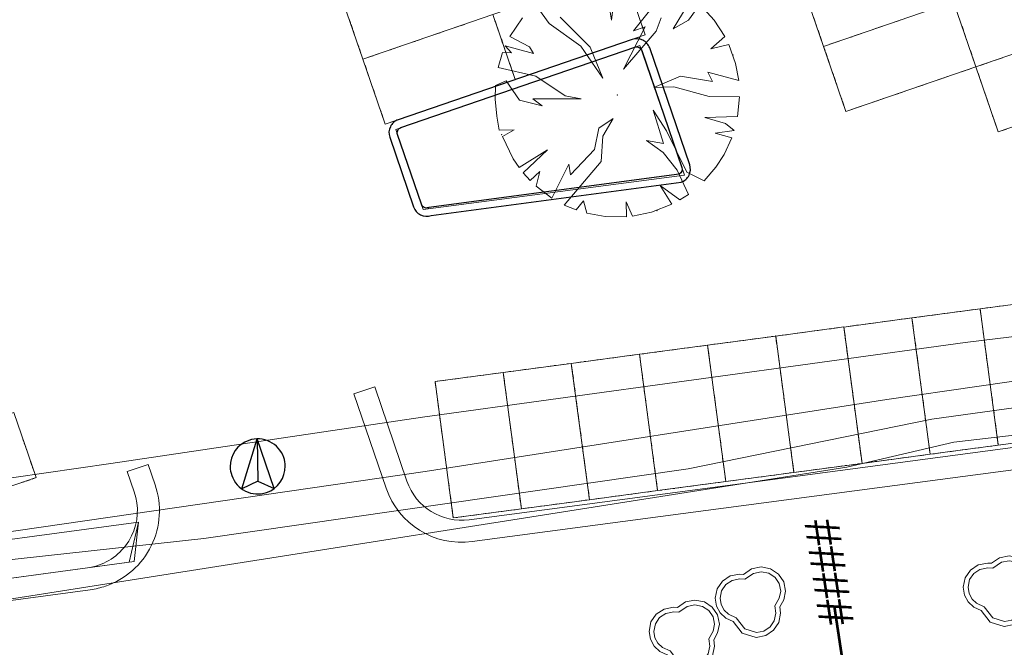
# Model space of a CAD drawing. Header units: metres. Extents: x 231584 to 239351, y 577231 to 577839.
# Tile 32 of 70: x 232095 to 232131, y 577516 to 577539. Entities that reach past the tile are written whole.
import ezdxf

# ---------------------------------------------------------------- set-up
doc = ezdxf.new("R2010")
doc.units = ezdxf.units.M
doc.header["$MEASUREMENT"] = 0
for name, color, linetype, lineweight in [('PDF_21 Buitenwanden', 8, 'Continuous', 0), ('PDF_23 Vloeren', 8, 'Continuous', 0), ('PDF_90 Terrein perceel', 8, 'Continuous', 0), ('s_BOOM', 7, 'Continuous', 0), ('T07', 140, 'Continuous', 0), ('T09', 72, 'Continuous', 0), ('X-XX-AL-VERWIJZING_PROFIEL-S', 150, 'Continuous', 30)]:
    doc.layers.add(name, color=color, linetype=linetype, lineweight=lineweight)
doc.styles.add('NLCS-ISO', font='arial.ttf')

# ---------------------------------------------------------------- blocks, each defined once
blk = doc.blocks.new('*U38')
at = {"color": 0, "linetype": 'ByBlock', "lineweight": 53, "ltscale": 10}
blk.add_line((1400.6, 0), (0, 0), dxfattribs=at)
blk.add_circle((-25, 0), 25, dxfattribs=at)
blk = doc.blocks.new('BOOM')
at = {"lineweight": -2, "flags": 128}
blk.add_lwpolyline([(12.77, 3.98), (12.07, 7.4), (10.16, 10.19), (7.33, 12.08), (3.88, 12.77), (0.42, 12.07), (-2.48, 10.1), (-3.89, 10.21), (-7.35, 9.53), (-10.17, 7.64), (-12.08, 4.85), (-12.77, 1.43), (-12.3, -1.44), (-10.96, -3.92), (-8.89, -5.84), (-6.23, -7.04), (-2.99, -11.2), (2.09, -12.77), (5.54, -12.08), (8.37, -10.19), (10.27, -7.4), (10.97, -3.99), (10.67, -1.68), (12.1, 0.87), (12.77, 3.98)], dxfattribs=at)
blk.add_lwpolyline([(11.02, 3.99), (10.46, 6.72), (8.93, 8.95), (6.67, 10.47), (3.88, 11.02), (1.1, 10.46), (-2.02, 8.34), (-3.79, 8.48), (-6.68, 7.91), (-8.94, 6.39), (-10.47, 4.17), (-11.03, 1.4), (-10.65, -0.87), (-9.58, -2.85), (-7.93, -4.4), (-5.14, -5.66), (-1.97, -9.72), (2.18, -11), (4.87, -10.46), (7.14, -8.95), (8.66, -6.72), (9.24, -3.93), (8.89, -1.34), (10.48, 1.48)], close=True, dxfattribs=at)

msp = doc.modelspace()

# ---------------------------------------------------------------- linework, layer by layer
at = {"layer": 'PDF_21 Buitenwanden', "lineweight": 13, "flags": 128}
msp.add_lwpolyline([(232099.14, 577521.601, -0.414286), (232097.838, 577518.939, -0.048461), (232097.438, 577518.844), (232087.529, 577517.51), (232083.271, 577529.922), (232076.863, 577548.601), (232086.335, 577551.851), (232086.076, 577552.606), (232075.849, 577549.097), (232082.516, 577529.663), (232086.986, 577516.631), (232097.544, 577518.053, 0.048969), (232098.097, 577518.184, 0.41431), (232099.895, 577521.86), (232099.641, 577522.599), (232098.886, 577522.34)], format="xyb", close=True, dxfattribs=at)
at = {"layer": 'PDF_21 Buitenwanden', "lineweight": 30, "flags": 128}
for points in [[(232117.844, 577537.697, 0.414375), (232117.211, 577538.007), (232108.719, 577535.094, 0.414375), (232108.409, 577534.46), (232109.276, 577531.931, 0.41475), (232109.91, 577531.621), (232118.986, 577532.831, 0.414375), (232119.296, 577533.465)], [(232118.91, 577533.123), (232109.834, 577531.912, -0.016274), (232109.813, 577531.904, -0.414375), (232109.56, 577532.028), (232108.692, 577534.557, -0.414375), (232108.816, 577534.811), (232117.308, 577537.724, -0.414375), (232117.561, 577537.6), (232119.013, 577533.368, -0.380561)]]:
    msp.add_lwpolyline(points, format="xyb", close=True, dxfattribs=at)
at = {"layer": 'PDF_21 Buitenwanden', "lineweight": 13, "flags": 128}
msp.add_lwpolyline([(232166.797, 577527.959), (232144.909, 577525.052), (232131.387, 577523.257), (232118.128, 577521.496), (232111.295, 577520.589, -0.357174), (232109.037, 577521.989), (232107.867, 577525.411), (232107.112, 577525.153), (232108.282, 577521.731, 0.357341), (232111.401, 577519.798), (232118.233, 577520.705), (232131.492, 577522.466), (232145.014, 577524.262), (232167.868, 577527.296)], format="xyb", dxfattribs=at)
at = {"layer": 'PDF_23 Vloeren', "lineweight": 13, "flags": 128}
for points in [[(232076.085, 577548.316), (232080.218, 577549.752), (232090.651, 577519.339), (232099.289, 577520.502), (232090.651, 577519.339), (232080.218, 577549.752), (232076.112, 577548.344), (232086.828, 577517.403), (232098.955, 577519.05), (232099.289, 577520.502), (232099.132, 577519.074), (232086.828, 577517.403)], [(232108.627, 577534.746), (232109.623, 577531.842), (232119.103, 577533.085), (232117.49, 577537.786)]]:
    msp.add_lwpolyline(points, close=True, dxfattribs=at)
at = {"layer": 'PDF_90 Terrein perceel', "lineweight": 13}
for p, q in [((232106.931, 577538.767), (232106.982, 577538.62)), ((232111.415, 577538.655), (232111.562, 577538.706)), ((232117.479, 577538.762), (232117.529, 577538.615)), ((232123.802, 577538.788), (232123.852, 577538.64)), ((232126.808, 577538.663), (232126.955, 577538.714)), ((232129.153, 577538.559), (232129.102, 577538.706)), ((232129.154, 577538.559), (232129.104, 577538.707)), ((232107.007, 577538.546), (232107.057, 577538.399)), ((232110.531, 577538.352), (232110.678, 577538.403)), ((232110.751, 577538.428), (232110.899, 577538.478)), ((232110.973, 577538.504), (232111.12, 577538.554)), ((232111.194, 577538.579), (232111.341, 577538.63)), ((232112.281, 577538.54), (232112.23, 577538.687)), ((232112.284, 577538.539), (232112.234, 577538.686)), ((232112.357, 577538.319), (232112.307, 577538.466)), ((232112.359, 577538.318), (232112.309, 577538.465)), ((232117.555, 577538.542), (232117.605, 577538.394)), ((232123.877, 577538.567), (232123.928, 577538.419)), ((232123.953, 577538.346), (232124.004, 577538.199)), ((232125.924, 577538.36), (232126.071, 577538.411)), ((232126.145, 577538.436), (232126.292, 577538.486)), ((232126.366, 577538.512), (232126.513, 577538.562)), ((232126.587, 577538.587), (232126.734, 577538.638)), ((232129.228, 577538.338), (232129.178, 577538.485)), ((232129.23, 577538.339), (232129.179, 577538.486)), ((232107.083, 577538.325), (232107.133, 577538.178)), ((232107.159, 577538.104), (232107.209, 577537.957)), ((232109.426, 577537.973), (232109.573, 577538.024)), ((232109.647, 577538.049), (232109.794, 577538.1)), ((232109.868, 577538.125), (232110.015, 577538.175)), ((232110.089, 577538.201), (232110.236, 577538.251)), ((232110.31, 577538.277), (232110.457, 577538.327)), ((232112.433, 577538.098), (232112.382, 577538.245)), ((232112.435, 577538.097), (232112.385, 577538.244)), ((232112.509, 577537.877), (232112.458, 577538.024)), ((232112.511, 577537.876), (232112.461, 577538.023)), ((232117.24, 577538.019), (232117.093, 577537.969)), ((232117.461, 577538.095), (232117.314, 577538.044)), ((232124.029, 577538.125), (232124.079, 577537.978)), ((232124.819, 577537.981), (232124.966, 577538.032)), ((232125.04, 577538.057), (232125.187, 577538.107)), ((232125.261, 577538.133), (232125.408, 577538.183)), ((232125.482, 577538.208), (232125.629, 577538.259)), ((232125.703, 577538.284), (232125.85, 577538.335)), ((232129.304, 577538.117), (232129.254, 577538.264)), ((232129.306, 577538.117), (232129.255, 577538.264)), ((232129.381, 577537.896), (232129.33, 577538.043)), ((232129.381, 577537.896), (232129.331, 577538.044)), ((232107.234, 577537.883), (232107.285, 577537.736)), ((232107.31, 577537.663), (232107.361, 577537.515)), ((232108.321, 577537.594), (232108.469, 577537.645)), ((232108.542, 577537.67), (232108.689, 577537.721)), ((232108.763, 577537.746), (232108.91, 577537.796)), ((232108.984, 577537.822), (232109.131, 577537.872)), ((232109.205, 577537.898), (232109.352, 577537.948)), ((232112.584, 577537.656), (232112.534, 577537.803)), ((232112.587, 577537.655), (232112.536, 577537.802)), ((232116.135, 577537.64), (232115.988, 577537.59)), ((232116.356, 577537.716), (232116.209, 577537.665)), ((232116.577, 577537.792), (232116.43, 577537.741)), ((232116.798, 577537.867), (232116.651, 577537.817)), ((232117.019, 577537.943), (232116.872, 577537.893)), ((232124.377, 577537.83), (232124.524, 577537.88)), ((232124.598, 577537.906), (232124.745, 577537.956)), ((232129.456, 577537.675), (232129.406, 577537.822)), ((232129.457, 577537.676), (232129.407, 577537.823)), ((232107.658, 577537.367), (232107.805, 577537.418)), ((232107.879, 577537.443), (232108.026, 577537.494)), ((232108.1, 577537.519), (232108.247, 577537.569)), ((232112.66, 577537.435), (232112.61, 577537.582)), ((232112.663, 577537.434), (232112.612, 577537.581)), ((232112.736, 577537.214), (232112.685, 577537.361)), ((232112.738, 577537.213), (232112.688, 577537.36)), ((232115.252, 577537.336), (232115.105, 577537.286)), ((232115.473, 577537.412), (232115.325, 577537.362)), ((232115.694, 577537.488), (232115.546, 577537.438)), ((232115.914, 577537.564), (232115.767, 577537.514)), ((232124.232, 577537.533), (232124.282, 577537.386)), ((232124.308, 577537.312), (232124.358, 577537.165)), ((232129.533, 577537.455), (232129.482, 577537.602)), ((232129.532, 577537.454), (232129.482, 577537.602)), ((232129.608, 577537.233), (232129.557, 577537.38)), ((232129.609, 577537.233), (232129.558, 577537.381)), ((232130.425, 577537.267), (232130.278, 577537.216)), ((232130.646, 577537.342), (232130.499, 577537.292)), ((232107.514, 577537.071), (232107.564, 577536.923)), ((232112.812, 577536.993), (232112.761, 577537.14)), ((232112.814, 577536.992), (232112.764, 577537.139)), ((232112.887, 577536.772), (232112.837, 577536.919)), ((232112.89, 577536.771), (232112.84, 577536.918)), ((232114.147, 577536.957), (232113.999, 577536.907)), ((232114.368, 577537.033), (232114.221, 577536.983)), ((232114.589, 577537.109), (232114.442, 577537.059)), ((232114.81, 577537.185), (232114.662, 577537.134)), ((232115.031, 577537.261), (232114.883, 577537.21)), ((232124.384, 577537.091), (232124.434, 577536.944)), ((232129.385, 577536.91), (232129.532, 577536.96)), ((232129.983, 577537.115), (232129.836, 577537.065)), ((232130.204, 577537.191), (232130.057, 577537.14)), ((232107.589, 577536.85), (232107.64, 577536.702)), ((232107.665, 577536.629), (232107.715, 577536.481)), ((232113.263, 577536.654), (232113.116, 577536.604)), ((232113.484, 577536.73), (232113.337, 577536.68)), ((232113.705, 577536.806), (232113.558, 577536.755)), ((232113.926, 577536.882), (232113.779, 577536.831)), ((232124.459, 577536.87), (232124.51, 577536.723)), ((232124.535, 577536.649), (232124.586, 577536.502)), ((232128.28, 577536.531), (232128.427, 577536.582)), ((232128.501, 577536.607), (232128.648, 577536.657)), ((232128.722, 577536.682), (232128.869, 577536.733)), ((232128.943, 577536.758), (232129.09, 577536.809)), ((232129.164, 577536.834), (232129.311, 577536.884)), ((232129.81, 577536.641), (232129.76, 577536.788)), ((232129.886, 577536.42), (232129.836, 577536.568)), ((232107.741, 577536.408), (232107.791, 577536.261)), ((232111.782, 577536.144), (232111.93, 577536.195)), ((232112.003, 577536.22), (232112.15, 577536.27)), ((232112.224, 577536.296), (232112.371, 577536.346)), ((232112.445, 577536.371), (232112.592, 577536.422)), ((232112.666, 577536.447), (232112.813, 577536.498)), ((232124.611, 577536.428), (232124.662, 577536.281)), ((232124.687, 577536.207), (232124.737, 577536.06)), ((232127.175, 577536.152), (232127.322, 577536.203)), ((232127.396, 577536.228), (232127.543, 577536.278)), ((232127.617, 577536.304), (232127.764, 577536.354)), ((232127.838, 577536.38), (232127.985, 577536.43)), ((232128.059, 577536.455), (232128.206, 577536.506)), ((232129.962, 577536.2), (232129.911, 577536.347)), ((232107.816, 577536.187), (232107.867, 577536.04)), ((232107.892, 577535.966), (232107.943, 577535.819)), ((232110.898, 577535.841), (232111.046, 577535.892)), ((232111.119, 577535.917), (232111.266, 577535.968)), ((232111.34, 577535.993), (232111.487, 577536.043)), ((232111.561, 577536.069), (232111.708, 577536.119)), ((232124.763, 577535.986), (232124.813, 577535.839)), ((232126.291, 577535.849), (232126.438, 577535.899)), ((232126.512, 577535.925), (232126.659, 577535.975)), ((232126.733, 577536.001), (232126.881, 577536.051)), ((232126.954, 577536.076), (232127.101, 577536.127)), ((232130.038, 577535.979), (232129.987, 577536.126)), ((232130.114, 577535.757), (232130.063, 577535.905)), ((232107.968, 577535.745), (232108.018, 577535.598)), ((232108.044, 577535.524), (232108.094, 577535.377)), ((232109.793, 577535.462), (232109.94, 577535.513)), ((232110.015, 577535.538), (232110.162, 577535.589)), ((232110.235, 577535.614), (232110.383, 577535.665)), ((232110.456, 577535.69), (232110.603, 577535.74)), ((232110.677, 577535.766), (232110.824, 577535.816)), ((232124.838, 577535.766), (232124.889, 577535.618)), ((232125.186, 577535.471), (232125.334, 577535.521)), ((232125.407, 577535.546), (232125.554, 577535.597)), ((232125.628, 577535.622), (232125.775, 577535.673)), ((232125.85, 577535.697), (232125.997, 577535.748)), ((232126.07, 577535.773), (232126.218, 577535.824)), ((232130.19, 577535.537), (232130.139, 577535.684)), ((232108.119, 577535.303), (232108.17, 577535.156)), ((232108.688, 577535.084), (232108.836, 577535.134)), ((232108.909, 577535.159), (232109.057, 577535.21)), ((232109.131, 577535.235), (232109.278, 577535.286)), ((232109.352, 577535.311), (232109.499, 577535.361)), ((232109.572, 577535.387), (232109.72, 577535.437)), ((232130.266, 577535.316), (232130.215, 577535.463)), ((232130.341, 577535.095), (232130.291, 577535.242)), ((232108.468, 577535.008), (232108.615, 577535.059)), ((232130.417, 577534.874), (232130.367, 577535.021)), ((232130.793, 577534.756), (232130.646, 577534.705)), ((232130.53, 577528.332), (232130.685, 577528.352)), ((232127.826, 577527.971), (232127.981, 577527.991)), ((232128.058, 577528.002), (232128.212, 577528.022)), ((232128.29, 577528.033), (232128.443, 577528.053)), ((232128.521, 577528.064), (232128.675, 577528.084)), ((232128.753, 577528.095), (232128.907, 577528.115)), ((232128.984, 577528.125), (232129.138, 577528.146)), ((232129.216, 577528.156), (232129.37, 577528.177)), ((232129.447, 577528.187), (232129.601, 577528.208)), ((232129.878, 577527.925), (232129.857, 577528.079)), ((232130.067, 577528.27), (232130.222, 577528.29)), ((232130.299, 577528.301), (232130.453, 577528.321)), ((232125.122, 577527.61), (232125.277, 577527.631)), ((232125.354, 577527.641), (232125.508, 577527.661)), ((232125.585, 577527.672), (232125.74, 577527.692)), ((232125.817, 577527.703), (232125.971, 577527.723)), ((232126.048, 577527.734), (232126.203, 577527.755)), ((232126.28, 577527.765), (232126.434, 577527.785)), ((232126.511, 577527.796), (232126.666, 577527.816)), ((232126.743, 577527.827), (232126.897, 577527.847)), ((232126.975, 577527.858), (232127.129, 577527.878)), ((232127.405, 577527.595), (232127.385, 577527.749)), ((232127.595, 577527.94), (232127.749, 577527.96)), ((232129.909, 577527.693), (232129.888, 577527.847)), ((232122.65, 577527.28), (232122.804, 577527.301)), ((232122.881, 577527.311), (232123.036, 577527.332)), ((232123.113, 577527.342), (232123.267, 577527.362)), ((232123.345, 577527.373), (232123.499, 577527.394)), ((232123.576, 577527.404), (232123.731, 577527.424)), ((232123.808, 577527.435), (232123.962, 577527.455)), ((232124.039, 577527.466), (232124.193, 577527.487)), ((232124.271, 577527.497), (232124.425, 577527.518)), ((232124.502, 577527.528), (232124.656, 577527.548)), ((232124.933, 577527.265), (232124.912, 577527.419)), ((232127.436, 577527.363), (232127.416, 577527.518)), ((232127.467, 577527.132), (232127.447, 577527.286)), ((232129.94, 577527.462), (232129.919, 577527.616)), ((232129.97, 577527.23), (232129.95, 577527.384)), ((232120.177, 577526.951), (232120.332, 577526.971)), ((232120.409, 577526.982), (232120.563, 577527.002)), ((232120.64, 577527.013), (232120.795, 577527.033)), ((232120.872, 577527.043), (232121.026, 577527.064)), ((232121.103, 577527.074), (232121.258, 577527.095)), ((232121.335, 577527.105), (232121.489, 577527.125)), ((232121.567, 577527.136), (232121.721, 577527.157)), ((232121.798, 577527.167), (232121.953, 577527.188)), ((232122.03, 577527.198), (232122.184, 577527.219)), ((232122.46, 577526.935), (232122.44, 577527.09)), ((232124.964, 577527.034), (232124.943, 577527.188)), ((232124.995, 577526.802), (232124.974, 577526.956)), ((232127.498, 577526.9), (232127.478, 577527.054)), ((232130.002, 577526.998), (232129.981, 577527.153)), ((232130.032, 577526.767), (232130.012, 577526.921)), ((232117.085, 577526.539), (232117.239, 577526.559)), ((232117.705, 577526.621), (232117.859, 577526.641)), ((232117.937, 577526.652), (232118.091, 577526.672)), ((232118.168, 577526.683), (232118.323, 577526.703)), ((232118.4, 577526.714), (232118.554, 577526.734)), ((232118.631, 577526.745), (232118.786, 577526.765)), ((232118.863, 577526.776), (232119.017, 577526.796)), ((232119.094, 577526.806), (232119.249, 577526.827)), ((232119.326, 577526.837), (232119.48, 577526.858)), ((232119.557, 577526.868), (232119.712, 577526.888)), ((232119.988, 577526.606), (232119.967, 577526.76)), ((232122.491, 577526.704), (232122.471, 577526.858)), ((232122.522, 577526.472), (232122.502, 577526.626)), ((232125.026, 577526.57), (232125.005, 577526.724)), ((232127.529, 577526.668), (232127.509, 577526.823)), ((232127.56, 577526.437), (232127.539, 577526.591)), ((232130.063, 577526.535), (232130.043, 577526.69)), ((232114.381, 577526.178), (232114.535, 577526.198)), ((232114.613, 577526.209), (232114.767, 577526.229)), ((232115.233, 577526.291), (232115.387, 577526.312)), ((232115.464, 577526.322), (232115.618, 577526.342)), ((232115.695, 577526.353), (232115.85, 577526.373)), ((232115.927, 577526.384), (232116.081, 577526.404)), ((232116.158, 577526.415), (232116.313, 577526.435)), ((232116.39, 577526.446), (232116.545, 577526.466)), ((232116.622, 577526.477), (232116.776, 577526.497)), ((232116.853, 577526.508), (232117.008, 577526.528)), ((232117.516, 577526.276), (232117.495, 577526.43)), ((232117.546, 577526.045), (232117.526, 577526.198)), ((232120.019, 577526.374), (232119.998, 577526.528)), ((232120.05, 577526.142), (232120.029, 577526.296)), ((232122.553, 577526.241), (232122.533, 577526.395)), ((232125.057, 577526.339), (232125.036, 577526.493)), ((232125.087, 577526.107), (232125.067, 577526.262)), ((232127.591, 577526.205), (232127.57, 577526.36)), ((232130.094, 577526.304), (232130.073, 577526.458)), ((232130.125, 577526.072), (232130.104, 577526.227)), ((232111.677, 577525.817), (232111.831, 577525.838)), ((232111.908, 577525.848), (232112.063, 577525.868)), ((232112.14, 577525.879), (232112.294, 577525.899)), ((232112.76, 577525.961), (232112.915, 577525.982)), ((232112.992, 577525.992), (232113.146, 577526.013)), ((232113.223, 577526.023), (232113.378, 577526.044)), ((232113.455, 577526.054), (232113.609, 577526.075)), ((232113.686, 577526.085), (232113.841, 577526.105)), ((232113.918, 577526.116), (232114.072, 577526.136)), ((232114.149, 577526.147), (232114.304, 577526.167)), ((232115.043, 577525.946), (232115.022, 577526.1)), ((232115.074, 577525.715), (232115.053, 577525.868)), ((232117.578, 577525.813), (232117.557, 577525.967)), ((232120.081, 577525.911), (232120.06, 577526.065)), ((232120.112, 577525.679), (232120.091, 577525.834)), ((232122.584, 577526.009), (232122.564, 577526.163)), ((232122.615, 577525.778), (232122.594, 577525.932)), ((232125.118, 577525.876), (232125.098, 577526.03)), ((232127.621, 577525.974), (232127.601, 577526.128)), ((232127.653, 577525.743), (232127.632, 577525.897)), ((232130.156, 577525.841), (232130.135, 577525.995)), ((232110.288, 577525.631), (232110.442, 577525.652)), ((232110.519, 577525.662), (232110.673, 577525.683)), ((232110.751, 577525.693), (232110.905, 577525.714)), ((232110.983, 577525.724), (232111.136, 577525.745)), ((232111.214, 577525.755), (232111.368, 577525.776)), ((232111.445, 577525.786), (232111.6, 577525.807)), ((232112.571, 577525.616), (232112.55, 577525.771)), ((232112.602, 577525.385), (232112.581, 577525.539)), ((232115.105, 577525.483), (232115.084, 577525.637)), ((232117.608, 577525.581), (232117.588, 577525.735)), ((232117.639, 577525.35), (232117.619, 577525.504)), ((232120.142, 577525.448), (232120.122, 577525.602)), ((232122.646, 577525.546), (232122.625, 577525.7)), ((232125.149, 577525.644), (232125.128, 577525.799)), ((232125.18, 577525.413), (232125.159, 577525.567)), ((232127.684, 577525.511), (232127.663, 577525.665)), ((232130.187, 577525.609), (232130.166, 577525.764)), ((232130.218, 577525.378), (232130.197, 577525.532)), ((232110.098, 577525.287), (232110.078, 577525.441)), ((232110.129, 577525.055), (232110.109, 577525.209)), ((232112.633, 577525.153), (232112.612, 577525.307)), ((232115.136, 577525.251), (232115.115, 577525.406)), ((232115.167, 577525.02), (232115.146, 577525.174)), ((232117.67, 577525.118), (232117.649, 577525.272)), ((232120.173, 577525.216), (232120.153, 577525.371)), ((232120.204, 577524.985), (232120.183, 577525.139)), ((232122.677, 577525.315), (232122.656, 577525.469)), ((232122.708, 577525.083), (232122.687, 577525.237)), ((232125.211, 577525.181), (232125.19, 577525.336)), ((232127.715, 577525.28), (232127.694, 577525.434)), ((232127.745, 577525.048), (232127.725, 577525.202)), ((232130.249, 577525.146), (232130.228, 577525.3)), ((232110.16, 577524.823), (232110.14, 577524.978)), ((232112.663, 577524.922), (232112.643, 577525.076)), ((232112.694, 577524.69), (232112.674, 577524.844)), ((232115.197, 577524.788), (232115.177, 577524.943)), ((232117.701, 577524.887), (232117.68, 577525.041)), ((232117.732, 577524.655), (232117.711, 577524.809)), ((232120.235, 577524.753), (232120.215, 577524.908)), ((232122.739, 577524.852), (232122.718, 577525.006)), ((232122.77, 577524.62), (232122.749, 577524.774)), ((232125.242, 577524.95), (232125.221, 577525.104)), ((232125.273, 577524.718), (232125.252, 577524.872)), ((232127.777, 577524.816), (232127.756, 577524.971)), ((232130.28, 577524.914), (232130.259, 577525.069)), ((232130.311, 577524.683), (232130.29, 577524.837)), ((232110.191, 577524.592), (232110.17, 577524.746)), ((232110.222, 577524.36), (232110.201, 577524.515)), ((232112.725, 577524.459), (232112.704, 577524.613)), ((232115.228, 577524.557), (232115.208, 577524.711)), ((232115.259, 577524.325), (232115.239, 577524.48)), ((232117.763, 577524.424), (232117.742, 577524.578)), ((232120.266, 577524.522), (232120.246, 577524.676)), ((232120.297, 577524.29), (232120.277, 577524.444)), ((232122.801, 577524.388), (232122.78, 577524.542)), ((232125.304, 577524.486), (232125.283, 577524.641)), ((232125.335, 577524.255), (232125.314, 577524.409)), ((232127.807, 577524.585), (232127.787, 577524.739)), ((232127.838, 577524.353), (232127.818, 577524.508)), ((232130.341, 577524.451), (232130.321, 577524.606)), ((232110.253, 577524.129), (232110.232, 577524.283)), ((232110.283, 577523.897), (232110.263, 577524.052)), ((232112.756, 577524.227), (232112.735, 577524.381)), ((232112.787, 577523.996), (232112.766, 577524.15)), ((232115.29, 577524.094), (232115.27, 577524.248)), ((232117.794, 577524.192), (232117.773, 577524.346)), ((232117.825, 577523.961), (232117.804, 577524.114)), ((232120.328, 577524.058), (232120.308, 577524.213)), ((232122.832, 577524.157), (232122.811, 577524.311)), ((232122.862, 577523.925), (232122.842, 577524.08)), ((232125.366, 577524.023), (232125.345, 577524.178)), ((232127.869, 577524.122), (232127.848, 577524.276)), ((232130.372, 577524.22), (232130.352, 577524.374)), ((232130.403, 577523.988), (232130.382, 577524.143)), ((232094.997, 577523.812), (232095.048, 577523.665)), ((232110.314, 577523.666), (232110.294, 577523.82)), ((232112.818, 577523.764), (232112.797, 577523.918)), ((232115.321, 577523.862), (232115.301, 577524.016)), ((232115.352, 577523.63), (232115.332, 577523.785)), ((232117.856, 577523.729), (232117.835, 577523.883)), ((232120.359, 577523.827), (232120.339, 577523.981)), ((232120.39, 577523.595), (232120.369, 577523.75)), ((232122.893, 577523.694), (232122.873, 577523.848)), ((232125.396, 577523.792), (232125.376, 577523.946)), ((232125.427, 577523.56), (232125.407, 577523.715)), ((232127.9, 577523.89), (232127.879, 577524.045)), ((232127.931, 577523.659), (232127.91, 577523.813)), ((232130.434, 577523.757), (232130.414, 577523.911)), ((232095.073, 577523.591), (232095.124, 577523.444)), ((232095.149, 577523.37), (232095.2, 577523.223)), ((232110.346, 577523.434), (232110.325, 577523.589)), ((232110.377, 577523.203), (232110.356, 577523.357)), ((232112.849, 577523.533), (232112.828, 577523.686)), ((232112.88, 577523.301), (232112.859, 577523.455)), ((232115.383, 577523.399), (232115.363, 577523.553)), ((232117.887, 577523.497), (232117.866, 577523.652)), ((232117.917, 577523.266), (232117.897, 577523.42)), ((232120.421, 577523.364), (232120.4, 577523.518)), ((232122.924, 577523.462), (232122.903, 577523.617)), ((232122.955, 577523.231), (232122.934, 577523.385)), ((232125.458, 577523.329), (232125.438, 577523.483)), ((232127.962, 577523.427), (232127.941, 577523.582)), ((232127.993, 577523.196), (232127.972, 577523.35)), ((232130.465, 577523.526), (232130.445, 577523.68)), ((232095.225, 577523.149), (232095.275, 577523.002)), ((232110.408, 577522.971), (232110.387, 577523.125)), ((232112.911, 577523.069), (232112.89, 577523.224)), ((232112.942, 577522.838), (232112.921, 577522.992)), ((232115.414, 577523.167), (232115.394, 577523.322)), ((232115.445, 577522.936), (232115.424, 577523.09)), ((232117.948, 577523.034), (232117.928, 577523.189)), ((232120.452, 577523.132), (232120.431, 577523.287)), ((232120.482, 577522.901), (232120.462, 577523.055)), ((232122.986, 577522.999), (232122.965, 577523.154)), ((232125.489, 577523.098), (232125.469, 577523.252)), ((232125.52, 577522.866), (232125.5, 577523.02)), ((232128.412, 577523.016), (232128.258, 577522.995)), ((232128.644, 577523.047), (232128.49, 577523.026)), ((232128.876, 577523.078), (232128.721, 577523.057)), ((232129.107, 577523.109), (232128.953, 577523.088)), ((232129.338, 577523.14), (232129.184, 577523.119)), ((232129.57, 577523.17), (232129.416, 577523.15)), ((232129.801, 577523.201), (232129.647, 577523.181)), ((232130.033, 577523.232), (232129.879, 577523.212)), ((232130.264, 577523.263), (232130.11, 577523.243)), ((232095.301, 577522.928), (232095.351, 577522.781)), ((232095.376, 577522.707), (232095.427, 577522.56)), ((232110.438, 577522.74), (232110.418, 577522.894)), ((232110.469, 577522.508), (232110.449, 577522.662)), ((232112.973, 577522.606), (232112.952, 577522.761)), ((232115.476, 577522.705), (232115.455, 577522.859)), ((232115.507, 577522.473), (232115.486, 577522.627)), ((232117.979, 577522.803), (232117.959, 577522.957)), ((232118.01, 577522.571), (232117.989, 577522.726)), ((232120.513, 577522.67), (232120.493, 577522.824)), ((232123.017, 577522.768), (232122.996, 577522.922)), ((232123.048, 577522.536), (232123.027, 577522.69)), ((232125.94, 577522.686), (232125.786, 577522.665)), ((232126.171, 577522.717), (232126.017, 577522.696)), ((232126.403, 577522.748), (232126.249, 577522.727)), ((232126.634, 577522.779), (232126.48, 577522.758)), ((232126.866, 577522.81), (232126.712, 577522.789)), ((232127.098, 577522.841), (232126.943, 577522.821)), ((232127.329, 577522.872), (232127.175, 577522.851)), ((232127.561, 577522.903), (232127.406, 577522.882)), ((232127.792, 577522.933), (232127.638, 577522.913)), ((232095.452, 577522.486), (232095.503, 577522.339)), ((232110.5, 577522.277), (232110.48, 577522.431)), ((232113.003, 577522.375), (232112.983, 577522.529)), ((232113.034, 577522.143), (232113.014, 577522.298)), ((232115.538, 577522.242), (232115.517, 577522.396)), ((232118.041, 577522.34), (232118.02, 577522.494)), ((232118.072, 577522.108), (232118.051, 577522.262)), ((232120.545, 577522.438), (232120.524, 577522.592)), ((232120.576, 577522.206), (232120.555, 577522.36)), ((232122.847, 577522.274), (232122.693, 577522.254)), ((232123.468, 577522.357), (232123.313, 577522.336)), ((232123.699, 577522.387), (232123.545, 577522.367)), ((232123.931, 577522.418), (232123.776, 577522.398)), ((232124.162, 577522.449), (232124.008, 577522.428)), ((232124.394, 577522.48), (232124.239, 577522.459)), ((232124.625, 577522.511), (232124.471, 577522.49)), ((232124.856, 577522.542), (232124.702, 577522.522)), ((232125.088, 577522.573), (232124.934, 577522.552)), ((232125.319, 577522.604), (232125.165, 577522.584)), ((232095.138, 577521.964), (232094.991, 577521.913)), ((232095.358, 577522.04), (232095.211, 577521.989)), ((232110.531, 577522.045), (232110.51, 577522.199)), ((232110.562, 577521.814), (232110.541, 577521.968)), ((232113.065, 577521.912), (232113.044, 577522.066)), ((232115.569, 577522.01), (232115.548, 577522.164)), ((232115.6, 577521.779), (232115.579, 577521.932)), ((232118.103, 577521.876), (232118.082, 577522.031)), ((232120.143, 577521.913), (232119.989, 577521.893)), ((232120.375, 577521.944), (232120.221, 577521.924)), ((232120.995, 577522.027), (232120.841, 577522.006)), ((232121.226, 577522.058), (232121.072, 577522.037)), ((232121.458, 577522.088), (232121.304, 577522.068)), ((232121.689, 577522.119), (232121.536, 577522.099)), ((232121.921, 577522.15), (232121.767, 577522.13)), ((232122.153, 577522.181), (232121.998, 577522.161)), ((232122.384, 577522.212), (232122.23, 577522.191)), ((232122.616, 577522.243), (232122.461, 577522.222)), ((232110.593, 577521.582), (232110.572, 577521.736)), ((232113.096, 577521.68), (232113.075, 577521.835)), ((232113.127, 577521.448), (232113.107, 577521.603)), ((232115.631, 577521.547), (232115.61, 577521.701)), ((232117.439, 577521.553), (232117.285, 577521.532)), ((232117.671, 577521.584), (232117.516, 577521.563)), ((232117.902, 577521.614), (232117.748, 577521.594)), ((232118.523, 577521.697), (232118.368, 577521.676)), ((232118.754, 577521.728), (232118.6, 577521.707)), ((232118.986, 577521.759), (232118.831, 577521.738)), ((232119.217, 577521.79), (232119.063, 577521.769)), ((232119.449, 577521.821), (232119.294, 577521.8)), ((232119.68, 577521.851), (232119.526, 577521.831)), ((232119.912, 577521.882), (232119.757, 577521.862)), ((232110.624, 577521.351), (232110.603, 577521.504)), ((232110.655, 577521.119), (232110.634, 577521.273)), ((232113.158, 577521.217), (232113.138, 577521.371)), ((232114.735, 577521.192), (232114.581, 577521.171)), ((232114.967, 577521.223), (232114.813, 577521.202)), ((232115.198, 577521.254), (232115.044, 577521.233)), ((232115.43, 577521.285), (232115.276, 577521.264)), ((232116.05, 577521.367), (232115.896, 577521.346)), ((232116.281, 577521.398), (232116.127, 577521.377)), ((232116.513, 577521.429), (232116.359, 577521.408)), ((232116.745, 577521.46), (232116.591, 577521.439)), ((232116.976, 577521.491), (232116.822, 577521.47)), ((232117.208, 577521.522), (232117.054, 577521.501)), ((232110.686, 577520.887), (232110.665, 577521.042)), ((232112.031, 577520.831), (232111.877, 577520.811)), ((232112.263, 577520.862), (232112.109, 577520.842)), ((232112.494, 577520.893), (232112.34, 577520.872)), ((232112.726, 577520.924), (232112.572, 577520.903)), ((232112.957, 577520.955), (232112.803, 577520.934)), ((232113.578, 577521.038), (232113.423, 577521.017)), ((232113.809, 577521.068), (232113.655, 577521.048)), ((232114.041, 577521.099), (232113.886, 577521.079)), ((232114.272, 577521.13), (232114.118, 577521.109)), ((232114.504, 577521.161), (232114.349, 577521.14)), ((232111.105, 577520.708), (232110.951, 577520.687)), ((232111.337, 577520.739), (232111.183, 577520.718)), ((232111.568, 577520.77), (232111.414, 577520.749)), ((232111.8, 577520.801), (232111.646, 577520.78))]:
    msp.add_line(p, q, dxfattribs=at)
at = {"layer": 'PDF_90 Terrein perceel', "lineweight": 13, "flags": 128}
for points in [[(232133.592, 577540.991), (232134.402, 577538.632), (232129.684, 577537.012), (232134.402, 577538.632)], [(232123.347, 577540.114), (232124.156, 577537.754), (232128.875, 577539.372), (232124.156, 577537.754)], [(232106.628, 577539.651), (232107.437, 577537.292), (232112.156, 577538.91), (232107.437, 577537.292)], [(232130.496, 577523.294), (232128.024, 577522.964), (232127.363, 577527.909), (232128.024, 577522.964)], [(232128.024, 577522.964), (232125.551, 577522.634), (232124.891, 577527.579), (232125.551, 577522.634)], [(232123.079, 577522.305), (232120.607, 577521.975), (232119.946, 577526.92), (232120.607, 577521.975)], [(232125.551, 577522.635), (232123.079, 577522.304), (232122.418, 577527.25), (232123.079, 577522.304)], [(232120.606, 577521.975), (232118.134, 577521.645), (232117.473, 577526.59), (232118.134, 577521.645)], [(232118.134, 577521.645), (232115.662, 577521.315), (232115.001, 577526.26), (232115.662, 577521.315)], [(232115.661, 577521.316), (232113.189, 577520.985), (232112.528, 577525.93), (232113.189, 577520.985)]]:
    msp.add_lwpolyline(points, close=True, dxfattribs=at)
for points in [[(232116.872, 577540.53), (232117.682, 577538.171), (232112.963, 577536.551), (232112.154, 577538.91), (232116.872, 577540.53), (232117.682, 577538.171), (232112.963, 577536.551), (232112.154, 577538.91), (232116.872, 577540.53), (232116.922, 577540.383)], [(232116.597, 577539.821), (232116.458, 577538.71), (232116.263, 577539.929)], [(232113.225, 577538.794), (232112.773, 577538.117), (232113.477, 577537.736), (232113.634, 577537.493), (232112.605, 577537.776), (232112.834, 577537.516), (232112.506, 577537.529), (232112.346, 577536.988), (232113.715, 577536.68), (232114.78, 577535.956), (232115.358, 577535.858), (232113.604, 577535.85), (232113.939, 577535.594), (232113.123, 577535.809), (232112.636, 577536.508), (232112.247, 577536.339), (232112.237, 577535.845), (232112.301, 577535.23), (232112.385, 577534.714), (232112.925, 577534.726), (232112.501, 577534.482), (232112.891, 577533.675), (232113.103, 577533.362), (232114.138, 577534.004), (232113.257, 577533.165), (232113.509, 577532.886), (232113.863, 577533.217), (232113.721, 577532.685), (232114.295, 577532.252), (232114.913, 577533.478), (232114.968, 577533.1), (232115.84, 577534.019), (232115.997, 577534.79), (232116.519, 577535.142), (232116.147, 577534.495), (232116.089, 577533.584), (232114.744, 577532.002), (232115.174, 577531.822), (232115.443, 577532.15), (232115.56, 577531.703), (232116.232, 577531.583), (232117.002, 577531.574), (232116.99, 577532.112), (232117.221, 577531.596), (232117.91, 577531.738), (232118.653, 577532.029), (232118.221, 577532.707), (232118.939, 577532.186), (232119.248, 577532.387), (232118.845, 577533.268), (232118.329, 577533.907), (232117.733, 577534.346), (232118.341, 577534.233), (232117.975, 577535.444), (232118.455, 577534.693), (232119.193, 577533.189), (232119.825, 577532.877), (232120.247, 577533.373), (232120.545, 577533.837), (232120.824, 577534.438), (232120.218, 577534.605), (232120.914, 577534.704), (232120.592, 577534.956), (232119.85, 577535.171), (232121.037, 577535.213), (232121.107, 577535.93), (232120.006, 577535.943), (232118.723, 577536.294), (232117.99, 577536.265), (232118.963, 577536.674), (232120.12, 577536.477), (232119.954, 577536.816), (232121.078, 577536.513), (232120.96, 577537.136), (232120.716, 577537.821), (232120.058, 577537.668), (232120.572, 577538.112), (232120.186, 577538.706), (232119.659, 577539.278), (232119.257, 577538.705), (232118.697, 577538.389), (232119.377, 577539.515)], [(232114.592, 577538.812), (232115.683, 577537.726), (232116.144, 577536.597), (232115.349, 577537.76), (232114.202, 577538.579), (232113.691, 577539.286)], [(232118.264, 577538.785), (232118.083, 577538.302), (232116.896, 577536.93), (232117.682, 577538.461), (232117.261, 577538.317), (232117.884, 577539.1)], [(232124.157, 577537.754), (232124.966, 577535.395), (232129.685, 577537.013), (232128.876, 577539.372), (232124.157, 577537.754), (232124.966, 577535.395), (232129.685, 577537.013), (232128.876, 577539.372), (232124.157, 577537.754), (232124.207, 577537.607)], [(232129.831, 577537.063), (232129.684, 577537.012), (232128.874, 577539.371), (232129.684, 577537.012)], [(232107.438, 577537.292), (232108.247, 577534.932), (232112.966, 577536.55), (232112.157, 577538.91), (232107.438, 577537.292), (232108.247, 577534.932), (232112.966, 577536.55), (232112.157, 577538.91), (232107.438, 577537.292), (232107.488, 577537.145)], [(232134.402, 577538.632), (232135.212, 577536.273), (232130.493, 577534.653), (232129.683, 577537.012), (232134.402, 577538.632), (232135.212, 577536.273), (232130.493, 577534.653), (232129.683, 577537.012), (232134.402, 577538.632), (232134.452, 577538.485)], [(232117.63, 577538.321), (232117.631, 577538.318), (232117.682, 577538.171), (232117.535, 577538.12)], [(232124.105, 577537.904), (232124.106, 577537.901), (232124.156, 577537.754), (232124.303, 577537.805)], [(232107.386, 577537.441), (232107.387, 577537.439), (232107.437, 577537.292), (232107.585, 577537.342)], [(232129.537, 577536.962), (232129.685, 577537.013), (232129.634, 577537.16)], [(232129.735, 577536.862), (232129.734, 577536.865), (232129.683, 577537.012), (232129.684, 577537.012), (232129.633, 577537.159)], [(232112.819, 577536.5), (232112.966, 577536.55), (232112.915, 577536.697)], [(232113.11, 577536.602), (232112.963, 577536.551), (232112.913, 577536.698)], [(232124.914, 577535.544), (232124.915, 577535.542), (232124.966, 577535.395), (232125.113, 577535.445)], [(232108.195, 577535.082), (232108.196, 577535.08), (232108.247, 577534.932), (232108.394, 577534.983)], [(232130.64, 577534.703), (232130.493, 577534.653), (232130.443, 577534.8)], [(232129.856, 577528.084), (232129.835, 577528.239), (232132.308, 577528.569), (232132.969, 577523.624), (232135.441, 577523.954), (232132.969, 577523.624), (232132.308, 577528.569), (232132.969, 577523.624)], [(232129.835, 577528.239), (232132.308, 577528.569), (232132.969, 577523.624), (232132.948, 577523.778)], [(232127.384, 577527.755), (232127.363, 577527.909), (232129.836, 577528.239), (232130.496, 577523.294), (232132.969, 577523.624), (232130.496, 577523.294), (232129.835, 577528.239), (232130.496, 577523.294)], [(232127.363, 577527.909), (232129.836, 577528.239), (232130.496, 577523.294), (232130.476, 577523.448)], [(232129.679, 577528.218), (232129.682, 577528.219), (232129.836, 577528.239), (232129.835, 577528.239), (232129.99, 577528.259)], [(232124.911, 577527.425), (232124.891, 577527.579), (232127.363, 577527.91), (232124.891, 577527.579)], [(232127.206, 577527.888), (232127.209, 577527.889), (232127.363, 577527.91), (232127.363, 577527.909), (232127.518, 577527.929)], [(232128.024, 577522.964), (232127.363, 577527.91), (232128.024, 577522.964), (232127.869, 577522.944)], [(232122.418, 577527.25), (232124.891, 577527.58), (232122.418, 577527.25), (232119.946, 577526.92)], [(232122.261, 577527.229), (232122.264, 577527.229), (232122.418, 577527.25), (232122.573, 577527.27)], [(232124.734, 577527.559), (232124.737, 577527.559), (232124.891, 577527.58), (232124.891, 577527.579), (232125.045, 577527.6)], [(232125.551, 577522.635), (232124.891, 577527.58), (232125.551, 577522.635), (232125.397, 577522.614)], [(232123.079, 577522.305), (232122.418, 577527.25), (232119.946, 577526.92), (232117.473, 577526.59)], [(232117.494, 577526.436), (232117.473, 577526.59), (232119.946, 577526.92), (232120.606, 577521.975)], [(232119.789, 577526.899), (232119.792, 577526.9), (232119.946, 577526.92), (232120.1, 577526.94)], [(232119.966, 577526.765), (232119.946, 577526.92), (232120.606, 577521.975), (232120.452, 577521.955)], [(232122.439, 577527.095), (232122.418, 577527.25), (232123.079, 577522.305), (232122.924, 577522.285)], [(232115.022, 577526.106), (232115.001, 577526.26), (232117.474, 577526.59), (232115.001, 577526.26)], [(232117.316, 577526.569), (232117.319, 577526.57), (232117.474, 577526.59), (232117.473, 577526.59), (232117.628, 577526.61)], [(232118.134, 577521.645), (232117.474, 577526.59), (232118.134, 577521.645), (232117.979, 577521.625)], [(232112.549, 577525.776), (232112.528, 577525.93), (232115.001, 577526.26), (232112.528, 577525.93)], [(232114.844, 577526.24), (232114.847, 577526.24), (232115.001, 577526.26), (232115.001, 577526.26), (232115.155, 577526.281)], [(232115.661, 577521.316), (232115.001, 577526.26), (232115.661, 577521.316), (232115.507, 577521.295)], [(232113.189, 577520.986), (232110.717, 577520.656), (232110.056, 577525.6), (232112.529, 577525.931), (232113.189, 577520.986), (232110.717, 577520.656), (232110.056, 577525.6), (232112.529, 577525.931), (232113.189, 577520.986), (232113.035, 577520.965)], [(232112.371, 577525.91), (232112.374, 577525.91), (232112.529, 577525.931), (232112.528, 577525.93), (232112.683, 577525.951)], [(232110.077, 577525.446), (232110.056, 577525.6), (232110.21, 577525.621)], [(232094.77, 577524.475), (232095.58, 577522.116), (232090.861, 577520.496), (232090.051, 577522.855), (232094.77, 577524.475), (232095.58, 577522.116), (232090.861, 577520.496), (232090.051, 577522.855), (232094.77, 577524.475), (232094.82, 577524.328)], [(232128.181, 577522.985), (232128.178, 577522.985), (232128.024, 577522.964), (232128.003, 577523.118)], [(232130.653, 577523.315), (232130.65, 577523.314), (232130.496, 577523.294), (232130.342, 577523.274)], [(232125.708, 577522.655), (232125.705, 577522.655), (232125.551, 577522.634), (232125.531, 577522.789)], [(232095.528, 577522.265), (232095.529, 577522.263), (232095.58, 577522.116), (232095.433, 577522.065)], [(232123.236, 577522.325), (232123.233, 577522.325), (232123.079, 577522.304), (232123.058, 577522.459)], [(232120.763, 577521.996), (232120.76, 577521.995), (232120.607, 577521.975), (232120.586, 577522.129)], [(232118.291, 577521.666), (232118.288, 577521.666), (232118.134, 577521.645), (232118.113, 577521.799)], [(232115.818, 577521.336), (232115.816, 577521.336), (232115.662, 577521.315), (232115.641, 577521.47)], [(232113.346, 577521.007), (232113.343, 577521.006), (232113.189, 577520.985), (232113.169, 577521.14)], [(232110.873, 577520.677), (232110.871, 577520.677), (232110.717, 577520.656), (232110.696, 577520.81)]]:
    msp.add_lwpolyline(points, dxfattribs=at)
at = {"layer": 'PDF_90 Terrein perceel', "lineweight": 30, "flags": 128}
msp.add_lwpolyline([(232104.563, 577522.847, 0.414375), (232103.295, 577523.467, 0.324867), (232102.621, 577522.507, 0.078702), (232102.675, 577522.199, 0.414), (232103.943, 577521.579, 0.324609), (232104.617, 577522.539, 0.078702)], format="xyb", close=True, dxfattribs=at)
for points in [[(232103.603, 577523.521), (232103.628, 577521.985), (232103.046, 577521.707)], [(232103.628, 577521.985), (232104.218, 577521.725), (232103.603, 577523.521)]]:
    msp.add_lwpolyline(points, close=True, dxfattribs=at)
at = {"layer": 'PDF_90 Terrein perceel', "lineweight": 13}
for p in [(232120.868, 577537.438), (232116.671, 577535.998), (232116.671, 577535.998), (232112.474, 577534.559), (232118.11, 577531.802), (232119.946, 577526.92), (232122.418, 577527.25)]:
    msp.add_point(p, dxfattribs=at)
at = {"layer": 'T07', "flags": 128}
msp.add_lwpolyline([(232176.476, 577536.787), (232176.582, 577535.707), (232175.71, 577534.447), (232171.189, 577532.832), (232164.665, 577530.442), (232155.234, 577527.471), (232146.578, 577527.148), (232139.86, 577526.89), (232126.456, 577524.952), (232109.694, 577522.336), (232093.244, 577519.962), (232093.365, 577518.999), (232101.668, 577519.913), (232119.238, 577522.432), (232128.087, 577524.241), (232139.811, 577525.856), (232149.533, 577526.308), (232155.605, 577526.534), (232158.189, 577527.277), (232175.726, 577533.123), (232176.825, 577533.898), (232177.471, 577535.061), (232177.455, 577537.041)], dxfattribs=at)
at = {"layer": 'T09', "flags": 128}
for points in [[(232175.679, 577537.911), (232175.505, 577536.019), (232174.128, 577535.222), (232170.575, 577533.995), (232165.343, 577532.703), (232160.821, 577530.959), (232156.881, 577529.28), (232151.326, 577529.086), (232144.801, 577528.698), (232136.727, 577527.923), (232129.298, 577527.019), (232109.597, 577524.306), (232098.293, 577522.626), (232092.414, 577521.787)], [(232093.836, 577517.588), (232125.003, 577522.497), (232128.879, 577523.401), (232138.891, 577524.564), (232146.126, 577525.081), (232152.391, 577525.372), (232156.848, 577525.404), (232158.851, 577526.082), (232165.989, 577528.924), (232175.452, 577531.831), (232176.712, 577532.445), (232177.487, 577533.381), (232177.971, 577534.157), (232177.907, 577535.061), (232177.455, 577537.041)]]:
    msp.add_lwpolyline(points, dxfattribs=at)

# ---------------------------------------------------------------- block references
at = {"layer": 's_BOOM', "xscale": 0.1, "yscale": 0.1, "zscale": 0.1}
for p in [(232130.5, 577518), (232121.5, 577517.6), (232119.1, 577516.4)]:
    msp.add_blockref('BOOM', p, dxfattribs=at)
at = {"layer": 'X-XX-AL-VERWIJZING_PROFIEL-S', "xscale": 0.02499999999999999, "yscale": 0.02499999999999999, "zscale": 0.02499999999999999, "rotation": 98.55418067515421}
msp.add_blockref('*U38', (232129.746, 577482.827), dxfattribs=at)

# ---------------------------------------------------------------- texts
at = {"layer": 'X-XX-AL-VERWIJZING_PROFIEL-S', "linetype": 'Continuous', "insert": (232124.351, 577518.689), "char_height": 1.25, "attachment_point": 5, "rotation": 98.5542, "style": 'NLCS-ISO'}
msp.add_mtext('####', dxfattribs=at)

doc.saveas('drawing.dxf')
